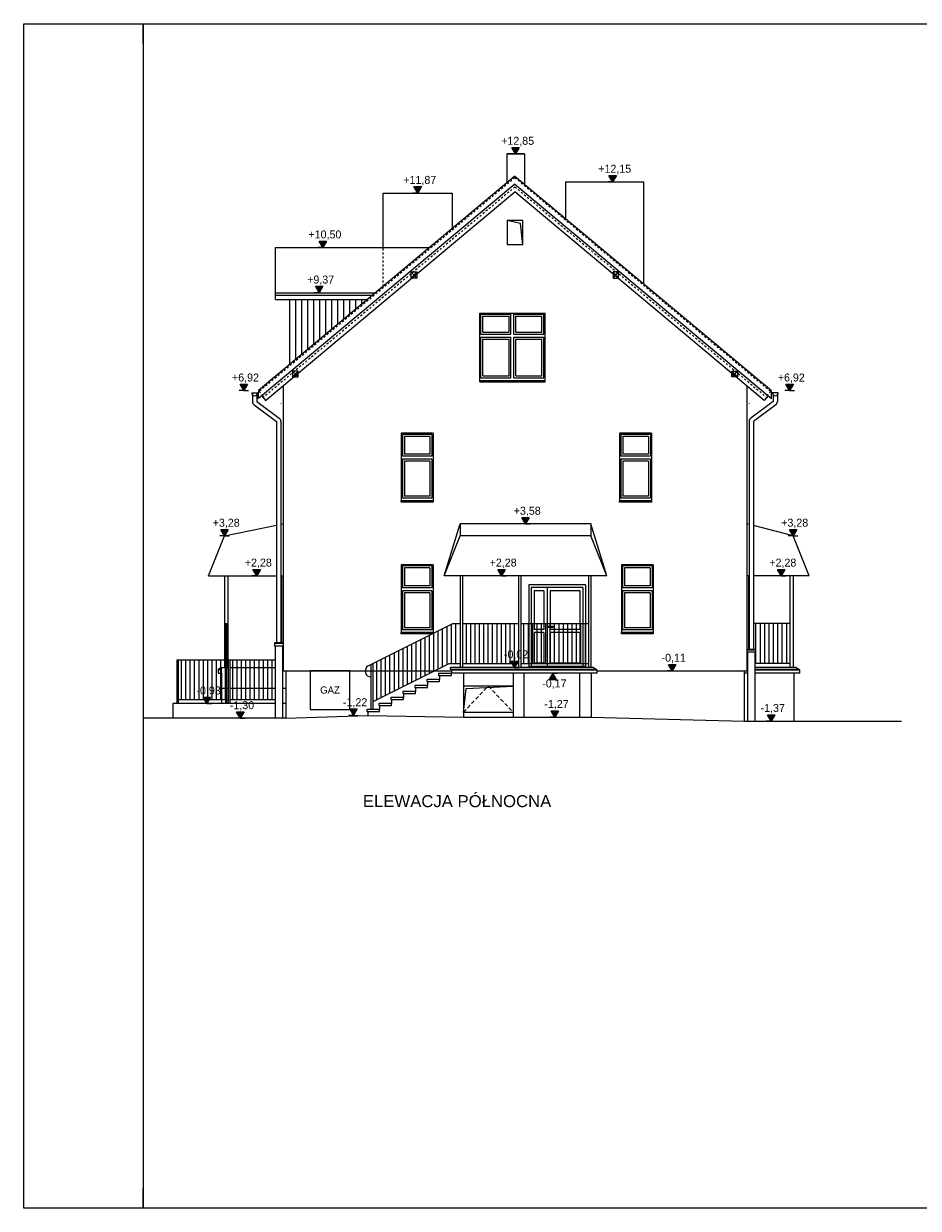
# Model space of a CAD drawing. Extents: x -128160 to 82695, y 7277 to 37028.
# Tile 5 of 14: x -67105 to -44665, y 7328 to 37028. Entities that reach past the tile are written whole.
import ezdxf

# ---------------------------------------------------------------- set-up
doc = ezdxf.new("R2010")
doc.units = 0
doc.header["$MEASUREMENT"] = 0
doc.linetypes.add('Hidden Line', pattern=[100, 50, -50])
doc.linetypes.add('Krawędzie ukryte', pattern=[150, 100, -50])
for name, color, linetype, lineweight in [('Arch opisy_Nr_Pióra__7', 7, 'Continuous', 13), ('ARCH TABELA_Nr_Pióra__21', 7, 'Continuous', 13), ('Arch wymiary_Nr_Pióra__21', 7, 'Continuous', 13), ('INWENT BALUSTRADY_Nr_Pióra__26', 5, 'Continuous', 13), ('INWENT DACH_Nr_Pióra__21', 7, 'Continuous', 13), ('INWENT gaz_Nr_Pióra__5', 7, 'Continuous', 13), ('INWENT KONST. DREWNIANA_Nr_Pióra__21', 7, 'Continuous', 13), ('INWENT ODWODNIENIE_Nr_Pióra__21', 7, 'Continuous', 13), ('INWENT OPISY_Nr_Pióra__21', 7, 'Continuous', 13), ('INWENT TEREN_Nr_Pióra__1', 7, 'Continuous', 25), ('INWENT. DRZWI_Nr_Pióra__21', 7, 'Continuous', 13), ('INWENT. OKNA_Nr_Pióra__5', 7, 'Continuous', 13), ('INWENT.ŚCIANY_Nr_Pióra__5', 7, 'Continuous', 13), ('Istniejące schody_Nr_Pióra__21', 7, 'Continuous', 13)]:
    doc.layers.add(name, color=color, linetype=linetype, lineweight=lineweight)
doc.layers.add('Arch wymiary', color=7, linetype='Continuous')
doc.styles.add('GENERATED_STYLE_1', font='txt')
doc.styles.add('GENERATED_STYLE_2', font='txt')
doc.styles.add('GENERATED_STYLE_7', font='arial.ttf')

# ---------------------------------------------------------------- blocks, each defined once
blk = doc.blocks.new('Wymiary_58', base_point=(-50842, 20803))
at = {"layer": 'Arch wymiary_Nr_Pióra__21', "linetype": 'Continuous'}
blk.add_hatch(color=256, dxfattribs=at).paths.add_polyline_path([(-50842, 20803), (-50935, 20963), (-50749, 20963)], flags=0)
for p, q in [((-50842, 20803), (-50962, 20803)), ((-50842, 20803), (-50935, 20963)), ((-50935, 20963), (-50749, 20963)), ((-50749, 20963), (-50842, 20803)), ((-50842, 20803), (-50722, 20803))]:
    blk.add_line(p, q, dxfattribs=at)
at = {"layer": 'Arch wymiary_Nr_Pióra__21', "insert": (-51105, 20995), "char_height": 200, "attachment_point": 7, "style": 'GENERATED_STYLE_1'}
blk.add_mtext('{-0,11}', dxfattribs=at)
blk = doc.blocks.new('Wymiary_59', base_point=(-48358, 19543))
at = {"layer": 'Arch wymiary_Nr_Pióra__21', "linetype": 'Continuous'}
blk.add_hatch(color=256, dxfattribs=at).paths.add_polyline_path([(-48358, 19543), (-48451, 19703), (-48265, 19703)], flags=0)
for p, q in [((-48358, 19543), (-48451, 19703)), ((-48451, 19703), (-48265, 19703)), ((-48265, 19703), (-48358, 19543)), ((-48358, 19543), (-48478, 19543)), ((-48358, 19543), (-48238, 19543))]:
    blk.add_line(p, q, dxfattribs=at)
at = {"layer": 'Arch wymiary_Nr_Pióra__21', "insert": (-48621, 19735), "char_height": 200, "attachment_point": 7, "style": 'GENERATED_STYLE_1'}
blk.add_mtext('{-1,37}', dxfattribs=at)
blk = doc.blocks.new('Wymiary_74', base_point=(-54767, 33763))
at = {"layer": 'Arch wymiary_Nr_Pióra__21', "linetype": 'Continuous'}
blk.add_hatch(color=256, dxfattribs=at).paths.add_polyline_path([(-54767, 33763), (-54860, 33923), (-54674, 33923)], flags=0)
for p, q in [((-54767, 33763), (-54860, 33923)), ((-54860, 33923), (-54674, 33923)), ((-54674, 33923), (-54767, 33763)), ((-54767, 33763), (-54887, 33763)), ((-54767, 33763), (-54647, 33763))]:
    blk.add_line(p, q, dxfattribs=at)
at = {"layer": 'Arch wymiary_Nr_Pióra__21', "insert": (-55128, 33955), "char_height": 200, "attachment_point": 7, "style": 'GENERATED_STYLE_1'}
blk.add_mtext('{+12,85}', dxfattribs=at)
blk = doc.blocks.new('Wymiary_75', base_point=(-52332, 33063))
at = {"layer": 'Arch wymiary_Nr_Pióra__21', "linetype": 'Continuous'}
blk.add_hatch(color=256, dxfattribs=at).paths.add_polyline_path([(-52332, 33063), (-52425, 33223), (-52239, 33223)], flags=0)
for p, q in [((-52332, 33063), (-52452, 33063)), ((-52332, 33063), (-52425, 33223)), ((-52425, 33223), (-52239, 33223)), ((-52239, 33223), (-52332, 33063)), ((-52332, 33063), (-52212, 33063))]:
    blk.add_line(p, q, dxfattribs=at)
at = {"layer": 'Arch wymiary_Nr_Pióra__21', "insert": (-52693, 33255), "char_height": 200, "attachment_point": 7, "style": 'GENERATED_STYLE_1'}
blk.add_mtext('{+12,15}', dxfattribs=at)
blk = doc.blocks.new('Wymiary_76', base_point=(-57222, 32783))
at = {"layer": 'Arch wymiary_Nr_Pióra__21', "linetype": 'Continuous'}
blk.add_hatch(color=256, dxfattribs=at).paths.add_polyline_path([(-57222, 32783), (-57315, 32943), (-57129, 32943)], flags=0)
for p, q in [((-57222, 32783), (-57342, 32783)), ((-57222, 32783), (-57315, 32943)), ((-57315, 32943), (-57129, 32943)), ((-57129, 32943), (-57222, 32783)), ((-57222, 32783), (-57102, 32783))]:
    blk.add_line(p, q, dxfattribs=at)
at = {"layer": 'Arch wymiary_Nr_Pióra__21', "insert": (-57583, 32975), "char_height": 200, "attachment_point": 7, "style": 'GENERATED_STYLE_1'}
blk.add_mtext('{+11,87}', dxfattribs=at)
blk = doc.blocks.new('Wymiary_77', base_point=(-59600, 31416))
at = {"layer": 'Arch wymiary_Nr_Pióra__21', "linetype": 'Continuous'}
blk.add_hatch(color=256, dxfattribs=at).paths.add_polyline_path([(-59600, 31416), (-59693, 31576), (-59508, 31576)], flags=0)
for p, q in [((-59600, 31416), (-59693, 31576)), ((-59693, 31576), (-59508, 31576)), ((-59508, 31576), (-59600, 31416)), ((-59600, 31416), (-59720, 31416)), ((-59600, 31416), (-59480, 31416))]:
    blk.add_line(p, q, dxfattribs=at)
at = {"layer": 'Arch wymiary_Nr_Pióra__21', "insert": (-59962, 31608), "char_height": 200, "attachment_point": 7, "style": 'GENERATED_STYLE_1'}
blk.add_mtext('{+10,50}', dxfattribs=at)
blk = doc.blocks.new('Wymiary_78', base_point=(-59696, 30284))
at = {"layer": 'Arch wymiary_Nr_Pióra__21', "linetype": 'Continuous'}
blk.add_hatch(color=256, dxfattribs=at).paths.add_polyline_path([(-59696, 30284), (-59789, 30444), (-59603, 30444)], flags=0)
for p, q in [((-59696, 30284), (-59789, 30444)), ((-59789, 30444), (-59603, 30444)), ((-59603, 30444), (-59696, 30284)), ((-59696, 30284), (-59816, 30284)), ((-59696, 30284), (-59576, 30284))]:
    blk.add_line(p, q, dxfattribs=at)
at = {"layer": 'Arch wymiary_Nr_Pióra__21', "insert": (-59994, 30476), "char_height": 200, "attachment_point": 7, "style": 'GENERATED_STYLE_1'}
blk.add_mtext('{+9,37}', dxfattribs=at)
blk = doc.blocks.new('Wymiary_92', base_point=(-53835, 20743))
at = {"layer": 'Arch wymiary_Nr_Pióra__21', "linetype": 'Continuous'}
blk.add_hatch(color=256, dxfattribs=at).paths.add_polyline_path([(-53835, 20743), (-53928, 20583), (-53743, 20583)], flags=0)
for p, q in [((-53835, 20743), (-53955, 20743)), ((-53835, 20743), (-53928, 20583)), ((-53928, 20583), (-53743, 20583)), ((-53835, 20743), (-53715, 20743)), ((-53743, 20583), (-53835, 20743))]:
    blk.add_line(p, q, dxfattribs=at)
at = {"layer": 'Arch wymiary_Nr_Pióra__21', "insert": (-54098, 20351), "char_height": 200, "attachment_point": 7, "style": 'GENERATED_STYLE_1'}
blk.add_mtext('{-0,17}', dxfattribs=at)
blk = doc.blocks.new('Wymiary_93', base_point=(-53782, 19643))
at = {"layer": 'Arch wymiary_Nr_Pióra__21', "linetype": 'Continuous'}
blk.add_hatch(color=256, dxfattribs=at).paths.add_polyline_path([(-53782, 19643), (-53875, 19803), (-53689, 19803)], flags=0)
for p, q in [((-53782, 19643), (-53902, 19643)), ((-53782, 19643), (-53875, 19803)), ((-53875, 19803), (-53689, 19803)), ((-53689, 19803), (-53782, 19643)), ((-53782, 19643), (-53662, 19643))]:
    blk.add_line(p, q, dxfattribs=at)
at = {"layer": 'Arch wymiary_Nr_Pióra__21', "insert": (-54045, 19835), "char_height": 200, "attachment_point": 7, "style": 'GENERATED_STYLE_1'}
blk.add_mtext('{-1,27}', dxfattribs=at)
blk = doc.blocks.new('Wymiary_94', base_point=(-54798, 20888))
at = {"layer": 'Arch wymiary_Nr_Pióra__21', "linetype": 'Continuous'}
blk.add_hatch(color=256, dxfattribs=at).paths.add_polyline_path([(-54798, 20888), (-54890, 21048), (-54705, 21048)], flags=0)
for p, q in [((-54798, 20888), (-54918, 20888)), ((-54798, 20888), (-54890, 21048)), ((-54890, 21048), (-54705, 21048)), ((-54705, 21048), (-54798, 20888)), ((-54798, 20888), (-54678, 20888))]:
    blk.add_line(p, q, dxfattribs=at)
at = {"layer": 'Arch wymiary_Nr_Pióra__21', "insert": (-55060, 21080), "char_height": 200, "attachment_point": 7, "style": 'GENERATED_STYLE_1'}
blk.add_mtext('{-0,02}', dxfattribs=at)
blk = doc.blocks.new('Wymiary_95', base_point=(-54517, 24488))
at = {"layer": 'Arch wymiary_Nr_Pióra__21', "linetype": 'Continuous'}
blk.add_hatch(color=256, dxfattribs=at).paths.add_polyline_path([(-54517, 24488), (-54610, 24648), (-54424, 24648)], flags=0)
for p, q in [((-54517, 24488), (-54637, 24488)), ((-54517, 24488), (-54610, 24648)), ((-54610, 24648), (-54424, 24648)), ((-54424, 24648), (-54517, 24488)), ((-54517, 24488), (-54397, 24488))]:
    blk.add_line(p, q, dxfattribs=at)
at = {"layer": 'Arch wymiary_Nr_Pióra__21', "insert": (-54814, 24680), "char_height": 200, "attachment_point": 7, "style": 'GENERATED_STYLE_1'}
blk.add_mtext('{+3,58}', dxfattribs=at)
blk = doc.blocks.new('Wymiary_96', base_point=(-55119, 23188))
at = {"layer": 'Arch wymiary_Nr_Pióra__21', "linetype": 'Continuous'}
blk.add_hatch(color=256, dxfattribs=at).paths.add_polyline_path([(-55119, 23188), (-55212, 23348), (-55027, 23348)], flags=0)
for p, q in [((-55119, 23188), (-55239, 23188)), ((-55119, 23188), (-55212, 23348)), ((-55212, 23348), (-55027, 23348)), ((-55027, 23348), (-55119, 23188)), ((-55119, 23188), (-54999, 23188))]:
    blk.add_line(p, q, dxfattribs=at)
at = {"layer": 'Arch wymiary_Nr_Pióra__21', "insert": (-55417, 23380), "char_height": 200, "attachment_point": 7, "style": 'GENERATED_STYLE_1'}
blk.add_mtext('{+2,28}', dxfattribs=at)
blk = doc.blocks.new('Wymiary_97', base_point=(-47893, 27828))
at = {"layer": 'Arch wymiary_Nr_Pióra__21', "linetype": 'Continuous'}
blk.add_hatch(color=256, dxfattribs=at).paths.add_polyline_path([(-47893, 27828), (-47985, 27988), (-47800, 27988)], flags=0)
for p, q in [((-47893, 27828), (-47985, 27988)), ((-47985, 27988), (-47800, 27988)), ((-47800, 27988), (-47893, 27828)), ((-47893, 27828), (-48013, 27828)), ((-47893, 27828), (-47773, 27828))]:
    blk.add_line(p, q, dxfattribs=at)
at = {"layer": 'Arch wymiary_Nr_Pióra__21', "insert": (-48190, 28020), "char_height": 200, "attachment_point": 7, "style": 'GENERATED_STYLE_1'}
blk.add_mtext('{+6,92}', dxfattribs=at)
blk = doc.blocks.new('Wymiary_98', base_point=(-61584, 27828))
at = {"layer": 'Arch wymiary_Nr_Pióra__21', "linetype": 'Continuous'}
blk.add_hatch(color=256, dxfattribs=at).paths.add_polyline_path([(-61584, 27828), (-61677, 27988), (-61491, 27988)], flags=0)
for p, q in [((-61584, 27828), (-61677, 27988)), ((-61677, 27988), (-61491, 27988)), ((-61491, 27988), (-61584, 27828)), ((-61584, 27828), (-61704, 27828)), ((-61584, 27828), (-61464, 27828))]:
    blk.add_line(p, q, dxfattribs=at)
at = {"layer": 'Arch wymiary_Nr_Pióra__21', "insert": (-61881, 28020), "char_height": 200, "attachment_point": 7, "style": 'GENERATED_STYLE_1'}
blk.add_mtext('{+6,92}', dxfattribs=at)
blk = doc.blocks.new('Wymiary_99', base_point=(-62510, 19983))
at = {"layer": 'Arch wymiary_Nr_Pióra__21', "linetype": 'Continuous'}
blk.add_hatch(color=256, dxfattribs=at).paths.add_polyline_path([(-62510, 19983), (-62603, 20143), (-62417, 20143)], flags=0)
for p, q in [((-62510, 19983), (-62630, 19983)), ((-62510, 19983), (-62603, 20143)), ((-62603, 20143), (-62417, 20143)), ((-62417, 20143), (-62510, 19983)), ((-62510, 19983), (-62390, 19983))]:
    blk.add_line(p, q, dxfattribs=at)
at = {"layer": 'Arch wymiary_Nr_Pióra__21', "insert": (-62772, 20175), "char_height": 200, "attachment_point": 7, "style": 'GENERATED_STYLE_1'}
blk.add_mtext('{-0,93}', dxfattribs=at)
blk = doc.blocks.new('Wymiary_100', base_point=(-61672, 19613))
at = {"layer": 'Arch wymiary_Nr_Pióra__21', "linetype": 'Continuous'}
blk.add_hatch(color=256, dxfattribs=at).paths.add_polyline_path([(-61672, 19613), (-61764, 19773), (-61579, 19773)], flags=0)
for p, q in [((-61672, 19613), (-61792, 19613)), ((-61672, 19613), (-61764, 19773)), ((-61764, 19773), (-61579, 19773)), ((-61579, 19773), (-61672, 19613)), ((-61672, 19613), (-61552, 19613))]:
    blk.add_line(p, q, dxfattribs=at)
at = {"layer": 'Arch wymiary_Nr_Pióra__21', "insert": (-61934, 19805), "char_height": 200, "attachment_point": 7, "style": 'GENERATED_STYLE_1'}
blk.add_mtext('{-1,30}', dxfattribs=at)
blk = doc.blocks.new('Wymiary_101', base_point=(-58833, 19688))
at = {"layer": 'Arch wymiary_Nr_Pióra__21', "linetype": 'Continuous'}
blk.add_hatch(color=256, dxfattribs=at).paths.add_polyline_path([(-58833, 19688), (-58926, 19848), (-58740, 19848)], flags=0)
for p, q in [((-58833, 19688), (-58953, 19688)), ((-58833, 19688), (-58926, 19848)), ((-58926, 19848), (-58740, 19848)), ((-58740, 19848), (-58833, 19688)), ((-58833, 19688), (-58713, 19688))]:
    blk.add_line(p, q, dxfattribs=at)
at = {"layer": 'Arch wymiary_Nr_Pióra__21', "insert": (-59096, 19880), "char_height": 200, "attachment_point": 7, "style": 'GENERATED_STYLE_1'}
blk.add_mtext('{-1,22}', dxfattribs=at)
blk = doc.blocks.new('Wymiary_140', base_point=(-47807, 24188))
at = {"layer": 'Arch wymiary_Nr_Pióra__21', "linetype": 'Continuous'}
blk.add_hatch(color=256, dxfattribs=at).paths.add_polyline_path([(-47807, 24188), (-47900, 24348), (-47714, 24348)], flags=0)
for p, q in [((-47807, 24188), (-47927, 24188)), ((-47807, 24188), (-47900, 24348)), ((-47900, 24348), (-47714, 24348)), ((-47714, 24348), (-47807, 24188)), ((-47807, 24188), (-47687, 24188))]:
    blk.add_line(p, q, dxfattribs=at)
at = {"layer": 'Arch wymiary_Nr_Pióra__21', "insert": (-48104, 24380), "char_height": 200, "attachment_point": 7, "style": 'GENERATED_STYLE_1'}
blk.add_mtext('{+3,28}', dxfattribs=at)
blk = doc.blocks.new('Wymiary_141', base_point=(-62067, 24188))
at = {"layer": 'Arch wymiary_Nr_Pióra__21', "linetype": 'Continuous'}
blk.add_hatch(color=256, dxfattribs=at).paths.add_polyline_path([(-62067, 24188), (-62160, 24348), (-61974, 24348)], flags=0)
for p, q in [((-62067, 24188), (-62187, 24188)), ((-62067, 24188), (-62160, 24348)), ((-62160, 24348), (-61974, 24348)), ((-61974, 24348), (-62067, 24188)), ((-62067, 24188), (-61947, 24188))]:
    blk.add_line(p, q, dxfattribs=at)
at = {"layer": 'Arch wymiary_Nr_Pióra__21', "insert": (-62364, 24380), "char_height": 200, "attachment_point": 7, "style": 'GENERATED_STYLE_1'}
blk.add_mtext('{+3,28}', dxfattribs=at)
blk = doc.blocks.new('Wymiary_142', base_point=(-61260, 23188))
at = {"layer": 'Arch wymiary_Nr_Pióra__21', "linetype": 'Continuous'}
blk.add_hatch(color=256, dxfattribs=at).paths.add_polyline_path([(-61260, 23188), (-61353, 23348), (-61168, 23348)], flags=0)
for p, q in [((-61260, 23188), (-61380, 23188)), ((-61260, 23188), (-61353, 23348)), ((-61353, 23348), (-61168, 23348)), ((-61168, 23348), (-61260, 23188)), ((-61260, 23188), (-61140, 23188))]:
    blk.add_line(p, q, dxfattribs=at)
at = {"layer": 'Arch wymiary_Nr_Pióra__21', "insert": (-61558, 23380), "char_height": 200, "attachment_point": 7, "style": 'GENERATED_STYLE_1'}
blk.add_mtext('{+2,28}', dxfattribs=at)
blk = doc.blocks.new('Wymiary_143', base_point=(-48104, 23188))
at = {"layer": 'Arch wymiary_Nr_Pióra__21', "linetype": 'Continuous'}
blk.add_hatch(color=256, dxfattribs=at).paths.add_polyline_path([(-48104, 23188), (-48197, 23348), (-48012, 23348)], flags=0)
for p, q in [((-48104, 23188), (-48224, 23188)), ((-48104, 23188), (-48197, 23348)), ((-48197, 23348), (-48012, 23348)), ((-48012, 23348), (-48104, 23188)), ((-48104, 23188), (-47984, 23188))]:
    blk.add_line(p, q, dxfattribs=at)
at = {"layer": 'Arch wymiary_Nr_Pióra__21', "insert": (-48402, 23380), "char_height": 200, "attachment_point": 7, "style": 'GENERATED_STYLE_1'}
blk.add_mtext('{+2,28}', dxfattribs=at)

msp = doc.modelspace()

# ---------------------------------------------------------------- linework, layer by layer
at = {"layer": 'ARCH TABELA_Nr_Pióra__21', "linetype": 'Continuous'}
for p, q in [((-67105, 7328.4), (-67105, 37028.4)), ((-67105, 37028.4), (-25305, 37028.4)), ((-64105, 37028.4), (-64105, 7328.4)), ((-64105, 36528.4), (-64105, 37028.4)), ((-64105, 7328.4), (-64105, 7828.4)), ((-25305, 7328.4), (-67105, 7328.4))]:
    msp.add_line(p, q, dxfattribs=at)
at = {"layer": 'INWENT BALUSTRADY_Nr_Pióra__26', "linetype": 'Continuous'}
for p, q in [((-62066.9, 24187.8), (-60761.9, 24454.2)), ((-60651.9, 24476.6), (-60596.9, 24487.8)), ((-56556.9, 23187.8), (-56156.9, 24487.8)), ((-56156.9, 24487.8), (-56156.9, 24187.8)), ((-52876.9, 24487.8), (-56156.9, 24487.8)), ((-52876.9, 24487.8), (-52876.9, 24187.8)), ((-52476.9, 23187.8), (-52876.9, 24487.8)), ((-48911.9, 24473.6), (-48966.9, 24487.8)), ((-47806.9, 24187.8), (-48801.9, 24445.2)), ((-62466.9, 23187.8), (-62066.9, 24187.8)), ((-56556.9, 23187.8), (-56156.9, 24187.8)), ((-52876.9, 24187.8), (-56156.9, 24187.8)), ((-52476.9, 23187.8), (-52876.9, 24187.8)), ((-47406.9, 23187.8), (-47806.9, 24187.8)), ((-62466.9, 23187.8), (-60761.9, 23187.8)), ((-62066.9, 23187.8), (-62066.9, 20887.8)), ((-61986.9, 23187.8), (-61986.9, 20887.8)), ((-60651.9, 23187.8), (-60596.9, 23187.8)), ((-60636.9, 23187.8), (-60636.9, 21506.3)), ((-52476.9, 23187.8), (-56556.9, 23187.8)), ((-56156.9, 23187.8), (-56156.9, 20887.8)), ((-56096.9, 23187.8), (-56096.9, 20887.8)), ((-54696.9, 23187.8), (-54696.9, 20887.8)), ((-54636.9, 23187.8), (-54636.9, 20887.8)), ((-52936.9, 23187.8), (-52936.9, 20887.8)), ((-52876.9, 23187.8), (-52876.9, 20887.8)), ((-48911.9, 23187.8), (-48966.9, 23187.8)), ((-48926.9, 23187.8), (-48926.9, 21347.8)), ((-47406.9, 23187.8), (-48801.9, 23187.8)), ((-47886.9, 23187.8), (-47886.9, 20887.8)), ((-47806.9, 23187.8), (-47806.9, 20887.8)), ((-62046.9, 21987.8), (-62006.9, 21987.8)), ((-62046.9, 21987.8), (-62046.9, 19982.8)), ((-62006.9, 19982.8), (-62006.9, 21987.8)), ((-58465.2, 20927.7), (-56344.9, 21987.8)), ((-56344.9, 21987.8), (-56156.9, 21987.8)), ((-56266.9, 20987.8), (-56266.9, 21987.8)), ((-56096.9, 21987.8), (-54696.9, 21987.8)), ((-56001.9, 20987.8), (-56001.9, 21987.8)), ((-55891.9, 20987.8), (-55891.9, 21987.8)), ((-55781.9, 20987.8), (-55781.9, 21987.8)), ((-55671.9, 20987.8), (-55671.9, 21987.8)), ((-55561.9, 20987.8), (-55561.9, 21987.8)), ((-55451.9, 20987.8), (-55451.9, 21987.8)), ((-55341.9, 20987.8), (-55341.9, 21987.8)), ((-55231.9, 20987.8), (-55231.9, 21987.8)), ((-55121.9, 20987.8), (-55121.9, 21987.8)), ((-55011.9, 20987.8), (-55011.9, 21987.8)), ((-54901.9, 20987.8), (-54901.9, 21987.8)), ((-54791.9, 20987.8), (-54791.9, 21987.8)), ((-54636.9, 21987.8), (-52936.9, 21987.8)), ((-54556.9, 20987.8), (-54556.9, 21987.8)), ((-54446.9, 20987.8), (-54446.9, 21987.8)), ((-54336.9, 20987.8), (-54336.9, 21987.8)), ((-54226.9, 20987.8), (-54226.9, 21987.8)), ((-54116.9, 20987.8), (-54116.9, 21987.8)), ((-54006.9, 20987.8), (-54006.9, 21987.8)), ((-53896.9, 20987.8), (-53896.9, 21987.8)), ((-53786.9, 20987.8), (-53786.9, 21987.8)), ((-53676.9, 20987.8), (-53676.9, 21987.8)), ((-53566.9, 20987.8), (-53566.9, 21987.8)), ((-53456.9, 20987.8), (-53456.9, 21987.8)), ((-53346.9, 20987.8), (-53346.9, 21987.8)), ((-53236.9, 20987.8), (-53236.9, 21987.8)), ((-53126.9, 20987.8), (-53126.9, 21987.8)), ((-53016.9, 20987.8), (-53016.9, 21987.8)), ((-48911.9, 21987.8), (-48926.9, 21987.8)), ((-47886.9, 21987.8), (-48801.9, 21987.8)), ((-48736.9, 20987.8), (-48736.9, 21987.8)), ((-48626.9, 20987.8), (-48626.9, 21987.8)), ((-48516.9, 20987.8), (-48516.9, 21987.8)), ((-48406.9, 20987.8), (-48406.9, 21987.8)), ((-48296.9, 20987.8), (-48296.9, 21987.8)), ((-48186.9, 20987.8), (-48186.9, 21987.8)), ((-48076.9, 20987.8), (-48076.9, 21987.8)), ((-47966.9, 20987.8), (-47966.9, 21987.8)), ((-56926.9, 20742.8), (-56926.9, 21696.8)), ((-56816.9, 20797.8), (-56816.9, 21751.8)), ((-56706.9, 20852.8), (-56706.9, 21806.8)), ((-56596.9, 20907.8), (-56596.9, 21861.8)), ((-56486.9, 20962.8), (-56486.9, 21916.8)), ((-56376.9, 20987.8), (-56376.9, 21971.8)), ((-57476.9, 20467.8), (-57476.9, 21421.8)), ((-57366.9, 20522.8), (-57366.9, 21476.8)), ((-57256.9, 20577.8), (-57256.9, 21531.8)), ((-57146.9, 20632.8), (-57146.9, 21586.8)), ((-57036.9, 20687.8), (-57036.9, 21641.8)), ((-58136.9, 20137.8), (-58136.9, 21091.8)), ((-58026.9, 20192.8), (-58026.9, 21146.8)), ((-57916.9, 20247.8), (-57916.9, 21201.8)), ((-57806.9, 20302.8), (-57806.9, 21256.8)), ((-57696.9, 20357.8), (-57696.9, 21311.8)), ((-57586.9, 20412.8), (-57586.9, 21366.8)), ((-63266.9, 21082.8), (-60796.9, 21082.8)), ((-63266.9, 21082.8), (-63266.9, 19982.8)), ((-63226.9, 21082.8), (-63226.9, 19982.8)), ((-63146.9, 20082.8), (-63146.9, 21082.8)), ((-63036.9, 20082.8), (-63036.9, 21082.8)), ((-62926.9, 20082.8), (-62926.9, 21082.8)), ((-62816.9, 20082.8), (-62816.9, 21082.8)), ((-62706.9, 20082.8), (-62706.9, 21082.8)), ((-62596.9, 20082.8), (-62596.9, 21082.8)), ((-62486.9, 20082.8), (-62486.9, 21082.8)), ((-62376.9, 20082.8), (-62376.9, 21082.8)), ((-62266.9, 20082.8), (-62266.9, 21082.8)), ((-62156.9, 20082.8), (-62156.9, 21082.8)), ((-62046.9, 20082.8), (-62046.9, 21082.8)), ((-61976.9, 21082.8), (-61976.9, 19982.8)), ((-61936.9, 21082.8), (-61936.9, 19982.8)), ((-61861.9, 20082.8), (-61861.9, 21082.8)), ((-61751.9, 20082.8), (-61751.9, 21082.8)), ((-61641.9, 20082.8), (-61641.9, 21082.8)), ((-61531.9, 20082.8), (-61531.9, 21082.8)), ((-61421.9, 20082.8), (-61421.9, 21082.8)), ((-61311.9, 20082.8), (-61311.9, 21082.8)), ((-61201.9, 20082.8), (-61201.9, 21082.8)), ((-61091.9, 20082.8), (-61091.9, 21082.8)), ((-60981.9, 20082.8), (-60981.9, 21082.8)), ((-60871.9, 20082.8), (-60871.9, 21082.8)), ((-58386.9, 19837.8), (-58386.9, 20966.8)), ((-58336.9, 19837.8), (-58336.9, 20991.8)), ((-58336.9, 20037.8), (-56436.9, 20987.8)), ((-58246.9, 20082.8), (-58246.9, 21036.8)), ((-56436.9, 20987.8), (-56156.9, 20987.8)), ((-56096.9, 20987.8), (-54696.9, 20987.8)), ((-54636.9, 20987.8), (-52936.9, 20987.8)), ((-47886.9, 20987.8), (-48766.9, 20987.8)), ((-63226.9, 20082.8), (-61976.9, 20082.8)), ((-61936.9, 20082.8), (-60796.9, 20082.8))]:
    msp.add_line(p, q, dxfattribs=at)
msp.add_arc((-58386.9, 20799.7), 150, 121.42957, 270, dxfattribs=at)
at = {"layer": 'INWENT DACH_Nr_Pióra__21', "linetype": 'Continuous'}
for p, q in [((-54781.9, 33007.3), (-61216.1, 27630.3)), ((-54781.9, 33202.8), (-61213, 27828.4)), ((-54781.9, 33202.8), (-48350.9, 27828.4)), ((-54781.9, 33007.3), (-48351.6, 27633.5)), ((-61035.9, 27585.4), (-54781.9, 32811.8)), ((-48527.9, 27585.4), (-54781.9, 32811.8)), ((-60786.9, 30111.6), (-60786.9, 31416.1)), ((-60786.9, 31416.1), (-56920, 31416.1)), ((-60786.9, 30284.3), (-58274.3, 30284.3)), ((-60786.9, 30224.3), (-58346.1, 30224.3)), ((-60786.9, 30111.6), (-58480.9, 30111.6)), ((-61196.9, 27809.2), (-61235.3, 27777.2)), ((-61216.1, 27630.3), (-61216.1, 27793.2)), ((-61196.9, 27809.2), (-61213, 27828.4)), ((-61132.1, 27700.5), (-61035.9, 27585.4)), ((-48431.8, 27700.5), (-48527.9, 27585.4)), ((-48366.9, 27809.2), (-48350.9, 27828.4)), ((-48366.9, 27809.2), (-48328.6, 27777.2)), ((-48351.6, 27633.5), (-48351.6, 27796.4))]:
    msp.add_line(p, q, dxfattribs=at)
for centre in [(-61310.3, 27777.2), (-48253.6, 27777.2)]:
    msp.add_arc(centre, 75, 180, 0, dxfattribs=at)
at = {"layer": 'INWENT gaz_Nr_Pióra__5', "linetype": 'Continuous'}
for p, q in [((-58926.9, 20802.8), (-59916.9, 20802.8)), ((-59916.9, 20802.8), (-59916.9, 19832.8)), ((-58926.9, 19832.8), (-58926.9, 20802.8)), ((-59916.9, 19832.8), (-58926.9, 19832.8))]:
    msp.add_line(p, q, dxfattribs=at)
at = {"layer": 'INWENT KONST. DREWNIANA_Nr_Pióra__21', "linetype": 'Hidden Line'}
for p, q in [((-54781.9, 33170.2), (-61196.9, 27809.2)), ((-54781.9, 33170.2), (-48366.9, 27809.2)), ((-54781.9, 32935.7), (-61081.5, 27671.1)), ((-54781.9, 32935.7), (-48482.4, 27671.1)), ((-61196.9, 27809.2), (-61081.5, 27671.1)), ((-48366.9, 27809.2), (-48482.4, 27671.1))]:
    msp.add_line(p, q, dxfattribs=at)
at = {"layer": 'INWENT KONST. DREWNIANA_Nr_Pióra__21', "linetype": 'Continuous'}
for p, q in [((-57241.9, 30647.8), (-57381.9, 30807.8)), ((-57381.9, 30807.8), (-57241.9, 30807.8)), ((-57381.9, 30647.8), (-57241.9, 30807.8)), ((-57381.9, 30647.8), (-57381.9, 30807.8)), ((-57241.9, 30647.8), (-57381.9, 30647.8)), ((-57241.9, 30807.8), (-57241.9, 30647.8)), ((-52321.9, 30647.8), (-52181.9, 30807.8)), ((-52181.9, 30807.8), (-52321.9, 30807.8)), ((-52181.9, 30647.8), (-52321.9, 30807.8)), ((-52321.9, 30807.8), (-52321.9, 30647.8)), ((-52321.9, 30647.8), (-52181.9, 30647.8)), ((-52181.9, 30647.8), (-52181.9, 30807.8)), ((-60221.9, 28172.8), (-60361.9, 28312.8)), ((-60221.9, 28312.8), (-60361.9, 28312.8)), ((-60361.9, 28172.8), (-60221.9, 28312.8)), ((-60361.9, 28312.8), (-60361.9, 28172.8)), ((-60221.9, 28172.8), (-60221.9, 28312.8)), ((-49341.9, 28172.8), (-49201.9, 28312.8)), ((-49201.9, 28172.8), (-49341.9, 28312.8)), ((-49341.9, 28312.8), (-49201.9, 28312.8)), ((-49341.9, 28172.8), (-49341.9, 28312.8)), ((-49201.9, 28312.8), (-49201.9, 28172.8)), ((-60361.9, 28172.8), (-60221.9, 28172.8)), ((-49201.9, 28172.8), (-49341.9, 28172.8))]:
    msp.add_line(p, q, dxfattribs=at)
at = {"layer": 'INWENT ODWODNIENIE_Nr_Pióra__21', "linetype": 'Continuous'}
for p, q in [((-61385.3, 27777.2), (-61235.3, 27777.2)), ((-61365.3, 27726.2), (-61365.3, 27557.3)), ((-61255.3, 27726.2), (-61255.3, 27557.3)), ((-48178.6, 27777.2), (-48328.6, 27777.2)), ((-48308.6, 27726.2), (-48308.6, 27557.3)), ((-48198.6, 27726.2), (-48198.6, 27557.3)), ((-61321.1, 27469.2), (-60761.9, 27052.2)), ((-61255.3, 27557.3), (-60696.2, 27140.3)), ((-60651.9, 27512.7), (-60651.9, 27502.2)), ((-48911.9, 27512.7), (-48911.9, 27502.2)), ((-48308.6, 27557.3), (-48867.7, 27140.3)), ((-48242.8, 27469.2), (-48801.9, 27052.2)), ((-60761.9, 27052.2), (-60761.9, 21506.3)), ((-60651.9, 27052.2), (-60651.9, 21506.3)), ((-48911.9, 27052.2), (-48911.9, 21347.8)), ((-48801.9, 27052.2), (-48801.9, 21347.8)), ((-60816.9, 21506.3), (-60816.9, 21446.3)), ((-60596.9, 21506.3), (-60816.9, 21506.3)), ((-60596.9, 21486.3), (-60816.9, 21486.3)), ((-60796.9, 21426.3), (-60616.9, 21426.3)), ((-60796.9, 21426.3), (-60796.9, 19612.8)), ((-60616.9, 21426.3), (-60616.9, 19612.8)), ((-60596.9, 21506.3), (-60596.9, 21446.3)), ((-48966.9, 21347.8), (-48966.9, 21287.8)), ((-48966.9, 21347.8), (-48746.9, 21347.8)), ((-48966.9, 21327.8), (-48746.9, 21327.8)), ((-48766.9, 21267.8), (-48946.9, 21267.8)), ((-48946.9, 21267.8), (-48946.9, 19541)), ((-48766.9, 21267.8), (-48766.9, 19539.2)), ((-48746.9, 21347.8), (-48746.9, 21287.8))]:
    msp.add_line(p, q, dxfattribs=at)
for centre, radius, start, end in [((-61255.3, 27557.3), 110, 180, 233.28385), ((-48308.6, 27557.3), 110, 306.71615, 0), ((-60761.9, 27052.2), 110, 0, 53.28385), ((-48801.9, 27052.2), 110, 126.71615, 180), ((-60796.9, 21446.3), 20, 180, 270), ((-60616.9, 21446.3), 20, 270, 0), ((-48946.9, 21287.8), 20, 180, 270), ((-48766.9, 21287.8), 20, 270, 0)]:
    msp.add_arc(centre, radius, start, end, dxfattribs=at)
at = {"layer": 'INWENT TEREN_Nr_Pióra__1', "linetype": 'Continuous'}
for p, q in [((-60526.9, 19612.8), (-64105, 19612.8)), ((-60526.9, 19612.8), (-58476.9, 19687.8)), ((-58476.9, 19687.8), (-56076.9, 19646.1)), ((-56076.9, 19642.8), (-52866.9, 19642.8)), ((-52866.9, 19646.1), (-49036.9, 19542.8)), ((-49036.9, 19542.8), (-45083.2, 19542.8))]:
    msp.add_line(p, q, dxfattribs=at)
at = {"layer": 'INWENT. DRZWI_Nr_Pióra__21', "linetype": 'Continuous'}
for p, q in [((-54376.9, 22892.8), (-54376.9, 20912.8)), ((-53076.9, 22892.8), (-54376.9, 22892.8)), ((-53976.9, 22892.8), (-53976.9, 20912.8)), ((-53076.9, 22892.8), (-53076.9, 20912.8)), ((-54296.9, 22812.8), (-54296.9, 21842.8)), ((-54056.9, 22812.8), (-54296.9, 22812.8)), ((-54056.9, 22812.8), (-54056.9, 21842.8)), ((-53896.9, 22812.8), (-53896.9, 21922.8)), ((-53156.9, 22812.8), (-53896.9, 22812.8)), ((-53156.9, 22812.8), (-53156.9, 21842.8)), ((-54056.9, 21842.8), (-54296.9, 21842.8)), ((-54056.9, 21762.8), (-54296.9, 21762.8)), ((-54296.9, 21762.8), (-54296.9, 20992.8)), ((-54056.9, 21762.8), (-54056.9, 20992.8)), ((-53951.9, 21922.8), (-53831.9, 21922.8)), ((-53951.9, 21892.8), (-53951.9, 21922.8)), ((-53831.9, 21892.8), (-53951.9, 21892.8)), ((-53896.9, 21892.8), (-53896.9, 21842.8)), ((-53156.9, 21842.8), (-53896.9, 21842.8)), ((-53896.9, 21762.8), (-53896.9, 20992.8)), ((-53156.9, 21762.8), (-53896.9, 21762.8)), ((-53831.9, 21922.8), (-53831.9, 21892.8)), ((-53156.9, 21762.8), (-53156.9, 20992.8)), ((-54056.9, 20992.8), (-54296.9, 20992.8)), ((-53156.9, 20992.8), (-53896.9, 20992.8))]:
    msp.add_line(p, q, dxfattribs=at)
at = {"layer": 'INWENT. OKNA_Nr_Pióra__5', "linetype": 'Continuous'}
for p, q in [((-55636.9, 29742.8), (-54881.9, 29742.8)), ((-55636.9, 29242.8), (-55636.9, 29742.8)), ((-54881.9, 29242.8), (-54881.9, 29742.8)), ((-54811.9, 29242.8), (-54811.9, 29742.8)), ((-54811.9, 29742.8), (-54056.9, 29742.8)), ((-54056.9, 29242.8), (-54056.9, 29742.8)), ((-55586.9, 29692.8), (-54931.9, 29692.8)), ((-55586.9, 29292.8), (-55586.9, 29692.8)), ((-54931.9, 29292.8), (-54931.9, 29692.8)), ((-54761.9, 29692.8), (-54106.9, 29692.8)), ((-54761.9, 29292.8), (-54761.9, 29692.8)), ((-54106.9, 29292.8), (-54106.9, 29692.8)), ((-55636.9, 29242.8), (-54881.9, 29242.8)), ((-55636.9, 28152.8), (-55636.9, 29172.8)), ((-55636.9, 29172.8), (-54881.9, 29172.8)), ((-55586.9, 29292.8), (-54931.9, 29292.8)), ((-55586.9, 28202.8), (-55586.9, 29122.8)), ((-55586.9, 29122.8), (-54931.9, 29122.8)), ((-54931.9, 28202.8), (-54931.9, 29122.8)), ((-54881.9, 28152.8), (-54881.9, 29172.8)), ((-54811.9, 29242.8), (-54056.9, 29242.8)), ((-54811.9, 28152.8), (-54811.9, 29172.8)), ((-54811.9, 29172.8), (-54056.9, 29172.8)), ((-54761.9, 29292.8), (-54106.9, 29292.8)), ((-54761.9, 28202.8), (-54761.9, 29122.8)), ((-54761.9, 29122.8), (-54106.9, 29122.8)), ((-54106.9, 28202.8), (-54106.9, 29122.8)), ((-54056.9, 28152.8), (-54056.9, 29172.8)), ((-55666.9, 28052.8), (-55666.9, 28082.8)), ((-55666.9, 28052.8), (-54026.9, 28052.8)), ((-55636.9, 28152.8), (-54881.9, 28152.8)), ((-55586.9, 28202.8), (-54931.9, 28202.8)), ((-54811.9, 28152.8), (-54056.9, 28152.8)), ((-54761.9, 28202.8), (-54106.9, 28202.8)), ((-54026.9, 28052.8), (-54026.9, 28082.8)), ((-56866.9, 26732.8), (-57606.9, 26732.8)), ((-57606.9, 26732.8), (-57606.9, 26182.8)), ((-56866.9, 26732.8), (-56866.9, 26182.8)), ((-51386.9, 26732.8), (-52126.9, 26732.8)), ((-52126.9, 26732.8), (-52126.9, 26182.8)), ((-51386.9, 26732.8), (-51386.9, 26182.8)), ((-57556.9, 26682.8), (-57556.9, 26232.8)), ((-56916.9, 26682.8), (-57556.9, 26682.8)), ((-56916.9, 26682.8), (-56916.9, 26232.8)), ((-52076.9, 26682.8), (-52076.9, 26232.8)), ((-51436.9, 26682.8), (-52076.9, 26682.8)), ((-51436.9, 26682.8), (-51436.9, 26232.8)), ((-56866.9, 26182.8), (-57606.9, 26182.8)), ((-56916.9, 26232.8), (-57556.9, 26232.8)), ((-51386.9, 26182.8), (-52126.9, 26182.8)), ((-51436.9, 26232.8), (-52076.9, 26232.8)), ((-57606.9, 26112.8), (-57606.9, 25132.8)), ((-56866.9, 26112.8), (-57606.9, 26112.8)), ((-57556.9, 26062.8), (-57556.9, 25182.8)), ((-56916.9, 26062.8), (-57556.9, 26062.8)), ((-56916.9, 26062.8), (-56916.9, 25182.8)), ((-56866.9, 26112.8), (-56866.9, 25132.8)), ((-52126.9, 26112.8), (-52126.9, 25132.8)), ((-51386.9, 26112.8), (-52126.9, 26112.8)), ((-52076.9, 26062.8), (-52076.9, 25182.8)), ((-51436.9, 26062.8), (-52076.9, 26062.8)), ((-51436.9, 26062.8), (-51436.9, 25182.8)), ((-51386.9, 26112.8), (-51386.9, 25132.8)), ((-57636.9, 25032.8), (-57636.9, 25062.8)), ((-56836.9, 25032.8), (-57636.9, 25032.8)), ((-56866.9, 25132.8), (-57606.9, 25132.8)), ((-56916.9, 25182.8), (-57556.9, 25182.8)), ((-56836.9, 25062.8), (-56836.9, 25032.8)), ((-52156.9, 25032.8), (-52156.9, 25062.8)), ((-51356.9, 25032.8), (-52156.9, 25032.8)), ((-51386.9, 25132.8), (-52126.9, 25132.8)), ((-51436.9, 25182.8), (-52076.9, 25182.8)), ((-51356.9, 25062.8), (-51356.9, 25032.8)), ((-57606.9, 23432.8), (-57606.9, 22882.8)), ((-56866.9, 23432.8), (-57606.9, 23432.8)), ((-56916.9, 23382.8), (-57556.9, 23382.8)), ((-57556.9, 23382.8), (-57556.9, 22932.8)), ((-56916.9, 23382.8), (-56916.9, 22932.8)), ((-56866.9, 23432.8), (-56866.9, 22882.8)), ((-52081.9, 23432.8), (-52081.9, 22882.8)), ((-51341.9, 23432.8), (-52081.9, 23432.8)), ((-51391.9, 23382.8), (-52031.9, 23382.8)), ((-52031.9, 23382.8), (-52031.9, 22932.8)), ((-51391.9, 23382.8), (-51391.9, 22932.8)), ((-51341.9, 23432.8), (-51341.9, 22882.8)), ((-56866.9, 22882.8), (-57606.9, 22882.8)), ((-56916.9, 22932.8), (-57556.9, 22932.8)), ((-51341.9, 22882.8), (-52081.9, 22882.8)), ((-51391.9, 22932.8), (-52031.9, 22932.8)), ((-56866.9, 22812.8), (-57606.9, 22812.8)), ((-57606.9, 22812.8), (-57606.9, 21832.8)), ((-56916.9, 22762.8), (-57556.9, 22762.8)), ((-57556.9, 22762.8), (-57556.9, 21882.8)), ((-56916.9, 22762.8), (-56916.9, 21882.8)), ((-56866.9, 22812.8), (-56866.9, 21832.8)), ((-51341.9, 22812.8), (-52081.9, 22812.8)), ((-52081.9, 22812.8), (-52081.9, 21832.8)), ((-51391.9, 22762.8), (-52031.9, 22762.8)), ((-52031.9, 22762.8), (-52031.9, 21882.8)), ((-51391.9, 22762.8), (-51391.9, 21882.8)), ((-51341.9, 22812.8), (-51341.9, 21832.8)), ((-57636.9, 21732.8), (-57636.9, 21762.8)), ((-56836.9, 21732.8), (-57636.9, 21732.8)), ((-56866.9, 21832.8), (-57606.9, 21832.8)), ((-56916.9, 21882.8), (-57556.9, 21882.8)), ((-56836.9, 21762.8), (-56836.9, 21732.8)), ((-52111.9, 21732.8), (-52111.9, 21762.8)), ((-51311.9, 21732.8), (-52111.9, 21732.8)), ((-51341.9, 21832.8), (-52081.9, 21832.8)), ((-51391.9, 21882.8), (-52031.9, 21882.8)), ((-51311.9, 21762.8), (-51311.9, 21732.8))]:
    msp.add_line(p, q, dxfattribs=at)
at = {"layer": 'INWENT.ŚCIANY_Nr_Pióra__5', "linetype": 'Continuous'}
for p, q in [((-54546.9, 33762.8), (-54986.9, 33762.8)), ((-54986.9, 33762.8), (-54986.9, 33031.5)), ((-54986.9, 33762.8), (-54546.9, 33762.8)), ((-54546.9, 33762.8), (-54546.9, 33006.4)), ((-53516.9, 33062.8), (-53516.9, 32145.7)), ((-53516.9, 33062.8), (-53116.9, 33062.8)), ((-53116.9, 33062.8), (-51546.9, 33062.8)), ((-51546.9, 30499.3), (-51546.9, 33062.8)), ((-58086.9, 32782.8), (-56356.9, 32782.8)), ((-58086.9, 31416.1), (-58086.9, 32782.8)), ((-56356.9, 32782.8), (-56356.9, 31886.6)), ((-54981.9, 32092.8), (-54981.9, 31492.8)), ((-54581.9, 32092.8), (-54981.9, 32092.8)), ((-54643, 32016.9), (-54981.9, 32092.8)), ((-54581.9, 31492.8), (-54581.9, 32092.8)), ((-54581.9, 31492.8), (-54643, 32016.9)), ((-54981.9, 31492.8), (-54581.9, 31492.8)), ((-60436.9, 30111.6), (-60436.9, 28476.9)), ((-60286.5, 30111.6), (-60286.5, 28602.7)), ((-60136, 30111.6), (-60136, 28728.4)), ((-59985.5, 30111.6), (-59985.5, 28854.2)), ((-59835.1, 30111.6), (-59835.1, 28979.9)), ((-59684.6, 30111.6), (-59684.6, 29105.7)), ((-59534.1, 30111.6), (-59534.1, 29231.4)), ((-59383.7, 30111.6), (-59383.7, 29357.2)), ((-59233.2, 30111.6), (-59233.2, 29482.9)), ((-59082.7, 30111.6), (-59082.7, 29608.6)), ((-58932.3, 30111.6), (-58932.3, 29734.4)), ((-58781.8, 30111.6), (-58781.8, 29860.1)), ((-58631.3, 30111.6), (-58631.3, 29985.9)), ((-55666.9, 29772.8), (-54026.9, 29772.8)), ((-55666.9, 28082.8), (-55666.9, 29772.8)), ((-54026.9, 28082.8), (-54026.9, 29772.8)), ((-60596.9, 27952.3), (-60596.9, 20802.8)), ((-55666.9, 28082.8), (-54026.9, 28082.8)), ((-48966.9, 27952.3), (-48966.9, 20802.8)), ((-57636.9, 26762.8), (-57636.9, 25062.8)), ((-56836.9, 26762.8), (-57636.9, 26762.8)), ((-56836.9, 26762.8), (-56836.9, 25062.8)), ((-52156.9, 26762.8), (-52156.9, 25062.8)), ((-51356.9, 26762.8), (-52156.9, 26762.8)), ((-51356.9, 26762.8), (-51356.9, 25062.8)), ((-56836.9, 25062.8), (-57636.9, 25062.8)), ((-51356.9, 25062.8), (-52156.9, 25062.8)), ((-56836.9, 23462.8), (-57636.9, 23462.8)), ((-57636.9, 23462.8), (-57636.9, 21762.8)), ((-56836.9, 23462.8), (-56836.9, 21762.8)), ((-51311.9, 23462.8), (-52111.9, 23462.8)), ((-52111.9, 23462.8), (-52111.9, 21762.8)), ((-51311.9, 23462.8), (-51311.9, 21762.8)), ((-54436.9, 22962.8), (-54436.9, 20912.8)), ((-53016.9, 22962.8), (-54436.9, 22962.8)), ((-53016.9, 22962.8), (-53016.9, 20912.8)), ((-56836.9, 21762.8), (-57636.9, 21762.8)), ((-51311.9, 21762.8), (-52111.9, 21762.8)), ((-62146.9, 20742.8), (-62146.9, 20887.8)), ((-60596.9, 20802.8), (-56376.9, 20802.8)), ((-60526.9, 20802.8), (-60526.9, 19612.8)), ((-53016.9, 20912.8), (-54436.9, 20912.8)), ((-52716.9, 20802.8), (-48966.9, 20802.8)), ((-49036.9, 20802.8), (-49036.9, 19542.8)), ((-56076.9, 20742.8), (-56076.9, 19642.8)), ((-54826.9, 20742.8), (-54826.9, 19642.8)), ((-54556.9, 20742.8), (-54556.9, 19642.8)), ((-53166.9, 20742.8), (-53166.9, 19642.8)), ((-52866.9, 20742.8), (-52866.9, 19642.8)), ((-47786.9, 20742.8), (-47786.9, 19542.8)), ((-54826.9, 20422.8), (-56076.9, 20422.8)), ((-56076.9, 19762.8), (-56009.2, 20362)), ((-56009.2, 20362), (-54826.9, 20422.8)), ((-54826.9, 19762.8), (-56076.9, 19762.8))]:
    msp.add_line(p, q, dxfattribs=at)
at = {"layer": 'INWENT.ŚCIANY_Nr_Pióra__5', "linetype": 'Hidden Line'}
msp.add_line((-58086.9, 30440.8), (-58086.9, 31416.1), dxfattribs=at)
at = {"layer": 'INWENT.ŚCIANY_Nr_Pióra__5', "linetype": 'Krawędzie ukryte'}
for p, q in [((-56076.9, 19762.8), (-55451.9, 20422.8)), ((-55451.9, 20422.8), (-54826.9, 19762.8))]:
    msp.add_line(p, q, dxfattribs=at)
at = {"layer": 'Istniejące schody_Nr_Pióra__21', "linetype": 'Continuous'}
for p, q in [((-62146.9, 20887.8), (-62226.9, 20837.8)), ((-62226.9, 20837.8), (-62146.9, 20837.8)), ((-62226.9, 20837.8), (-62226.9, 20742.8)), ((-62146.9, 20887.8), (-62046.9, 20887.8)), ((-62006.9, 20887.8), (-61976.9, 20887.8)), ((-61936.9, 20887.8), (-60796.9, 20887.8)), ((-60616.9, 20887.8), (-60596.9, 20887.8)), ((-52816.9, 20887.8), (-56396.9, 20887.8)), ((-56396.9, 20837.8), (-56396.9, 20887.8)), ((-52740, 20837.8), (-56396.9, 20837.8)), ((-56376.9, 20837.8), (-56376.9, 20737.8)), ((-52716.9, 20822.8), (-56376.9, 20822.8)), ((-52716.9, 20822.8), (-52816.9, 20887.8)), ((-52716.9, 20742.8), (-52716.9, 20822.8)), ((-48946.9, 20887.8), (-48966.9, 20887.8)), ((-48946.9, 20837.8), (-48966.9, 20837.8)), ((-48946.9, 20822.8), (-48966.9, 20822.8)), ((-47736.9, 20887.8), (-48766.9, 20887.8)), ((-47660, 20837.8), (-48766.9, 20837.8)), ((-47636.9, 20822.8), (-48766.9, 20822.8)), ((-47636.9, 20822.8), (-47736.9, 20887.8)), ((-47636.9, 20742.8), (-47636.9, 20822.8)), ((-62226.9, 20742.8), (-62146.9, 20742.8)), ((-62146.9, 20742.8), (-62146.9, 19982.8)), ((-56996.9, 20587.8), (-56996.9, 20537.8)), ((-56676.9, 20587.8), (-56996.9, 20587.8)), ((-56996.9, 20537.8), (-56676.9, 20537.8)), ((-56976.9, 20537.8), (-56976.9, 20437.8)), ((-56376.9, 20737.8), (-56696.9, 20737.8)), ((-56696.9, 20737.8), (-56696.9, 20687.8)), ((-56696.9, 20687.8), (-56376.9, 20687.8)), ((-56676.9, 20687.8), (-56676.9, 20587.8)), ((-56676.9, 20537.8), (-56676.9, 20587.8)), ((-52716.9, 20742.8), (-56376.9, 20742.8)), ((-56376.9, 20687.8), (-56376.9, 20737.8)), ((-48946.9, 20742.8), (-49036.9, 20742.8)), ((-47636.9, 20742.8), (-48766.9, 20742.8)), ((-62046.9, 20360.8), (-62146.9, 20360.8)), ((-61976.9, 20360.8), (-62006.9, 20360.8)), ((-60796.9, 20360.8), (-61936.9, 20360.8)), ((-60526.9, 20360.8), (-60616.9, 20360.8)), ((-57596.9, 20287.8), (-57596.9, 20237.8)), ((-57276.9, 20287.8), (-57596.9, 20287.8)), ((-57596.9, 20237.8), (-57276.9, 20237.8)), ((-57576.9, 20237.8), (-57576.9, 20137.8)), ((-57296.9, 20437.8), (-57296.9, 20387.8)), ((-56976.9, 20437.8), (-57296.9, 20437.8)), ((-57296.9, 20387.8), (-56976.9, 20387.8)), ((-57276.9, 20387.8), (-57276.9, 20287.8)), ((-57276.9, 20237.8), (-57276.9, 20287.8)), ((-56976.9, 20387.8), (-56976.9, 20437.8)), ((-63366.9, 19982.8), (-63366.9, 19612.8)), ((-60796.9, 19982.8), (-63366.9, 19982.8)), ((-60526.9, 19982.8), (-60616.9, 19982.8)), ((-58196.9, 19987.8), (-58196.9, 19937.8)), ((-57876.9, 19987.8), (-58196.9, 19987.8)), ((-58196.9, 19937.8), (-57876.9, 19937.8)), ((-58176.9, 19937.8), (-58176.9, 19837.8)), ((-57896.9, 20137.8), (-57896.9, 20087.8)), ((-57576.9, 20137.8), (-57896.9, 20137.8)), ((-57896.9, 20087.8), (-57576.9, 20087.8)), ((-57876.9, 20087.8), (-57876.9, 19987.8)), ((-57876.9, 19937.8), (-57876.9, 19987.8)), ((-57576.9, 20087.8), (-57576.9, 20137.8)), ((-58496.9, 19837.8), (-58496.9, 19787.8)), ((-58176.9, 19837.8), (-58496.9, 19837.8)), ((-58496.9, 19787.8), (-58176.9, 19787.8)), ((-58476.9, 19787.8), (-58476.9, 19687.8)), ((-58176.9, 19787.8), (-58176.9, 19837.8))]:
    msp.add_line(p, q, dxfattribs=at)

# ---------------------------------------------------------------- block references
at = {"layer": 'Arch wymiary', "linetype": 'Continuous'}
for name, p in [('Wymiary_74', (-54766.9, 33762.8)), ('Wymiary_75', (-52331.9, 33062.8)), ('Wymiary_76', (-57221.9, 32782.8)), ('Wymiary_77', (-59600.3, 31416.1)), ('Wymiary_78', (-59696.1, 30284.3)), ('Wymiary_98', (-61583.7, 27828.4)), ('Wymiary_97', (-47892.7, 27828.4)), ('Wymiary_95', (-54516.9, 24487.8)), ('Wymiary_141', (-62066.9, 24187.8)), ('Wymiary_140', (-47806.9, 24187.8)), ('Wymiary_142', (-61260.5, 23187.8)), ('Wymiary_96', (-55119.4, 23187.8)), ('Wymiary_143', (-48104.4, 23187.8)), ('Wymiary_94', (-54797.6, 20887.8)), ('Wymiary_58', (-50841.9, 20802.8)), ('Wymiary_92', (-53835.4, 20742.8)), ('Wymiary_99', (-62509.8, 19982.8)), ('Wymiary_100', (-61671.7, 19612.8)), ('Wymiary_101', (-58833.1, 19687.8)), ('Wymiary_93', (-53782.1, 19642.8)), ('Wymiary_59', (-48358.3, 19542.8))]:
    msp.add_blockref(name, p, dxfattribs=at)

# ---------------------------------------------------------------- texts
at = {"layer": 'Arch opisy_Nr_Pióra__7', "linetype": 'Continuous', "insert": (-58598, 17686.4), "char_height": 300, "attachment_point": 1, "style": 'GENERATED_STYLE_7'}
msp.add_mtext('{ELEWACJA PÓŁNOCNA}', dxfattribs=at)
at = {"layer": 'INWENT OPISY_Nr_Pióra__21', "linetype": 'Continuous', "insert": (-59421.9, 20412.8), "char_height": 180, "attachment_point": 2, "style": 'GENERATED_STYLE_2'}
msp.add_mtext('{GAZ}', dxfattribs=at)

doc.saveas('drawing.dxf')
